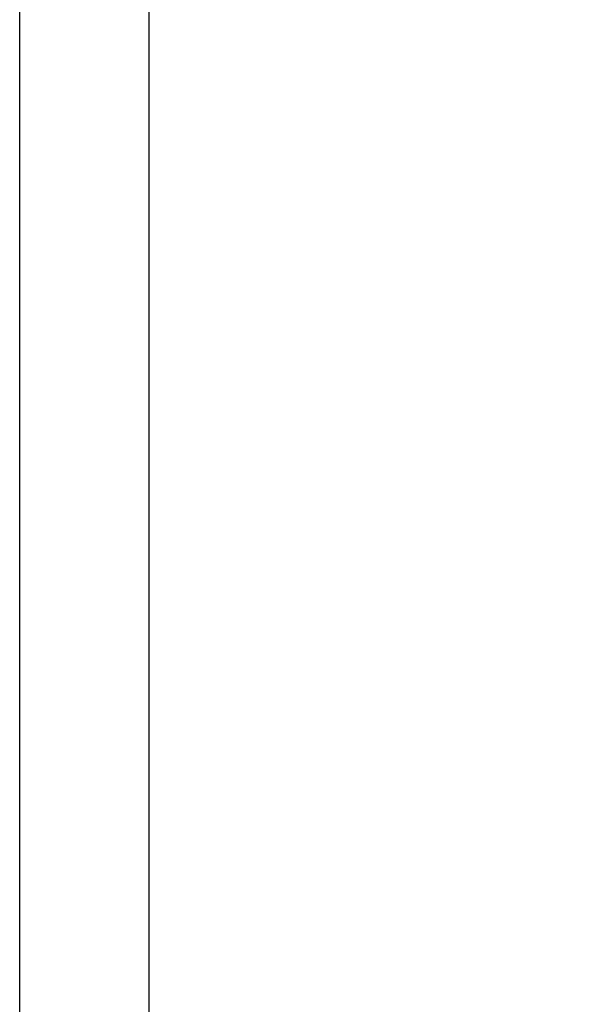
# Model space of a CAD drawing. Header units: inches. Extents: x 8001 to 766003, y -84601 to 563258.
# Tile 49 of 169: x 189106 to 197791, y 279026 to 294250. Entities that reach past the tile are written whole.
import ezdxf

# ---------------------------------------------------------------- set-up
doc = ezdxf.new("R2010")
doc.units = ezdxf.units.IN
doc.header["$MEASUREMENT"] = 0

msp = doc.modelspace()

# ---------------------------------------------------------------- linework, layer by layer
for points in [[(189105.7695652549, 336972.808490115), (289105.7695652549, 336972.808490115), (289105.7695652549, 267572.808490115), (189105.7695652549, 267572.808490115)], [(191105.7695652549, 336472.808490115), (288605.7695652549, 336472.808490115), (288605.7695652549, 268072.808490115), (191105.7695652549, 268072.808490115)]]:
    msp.add_lwpolyline(points, close=True)

doc.saveas('drawing.dxf')
